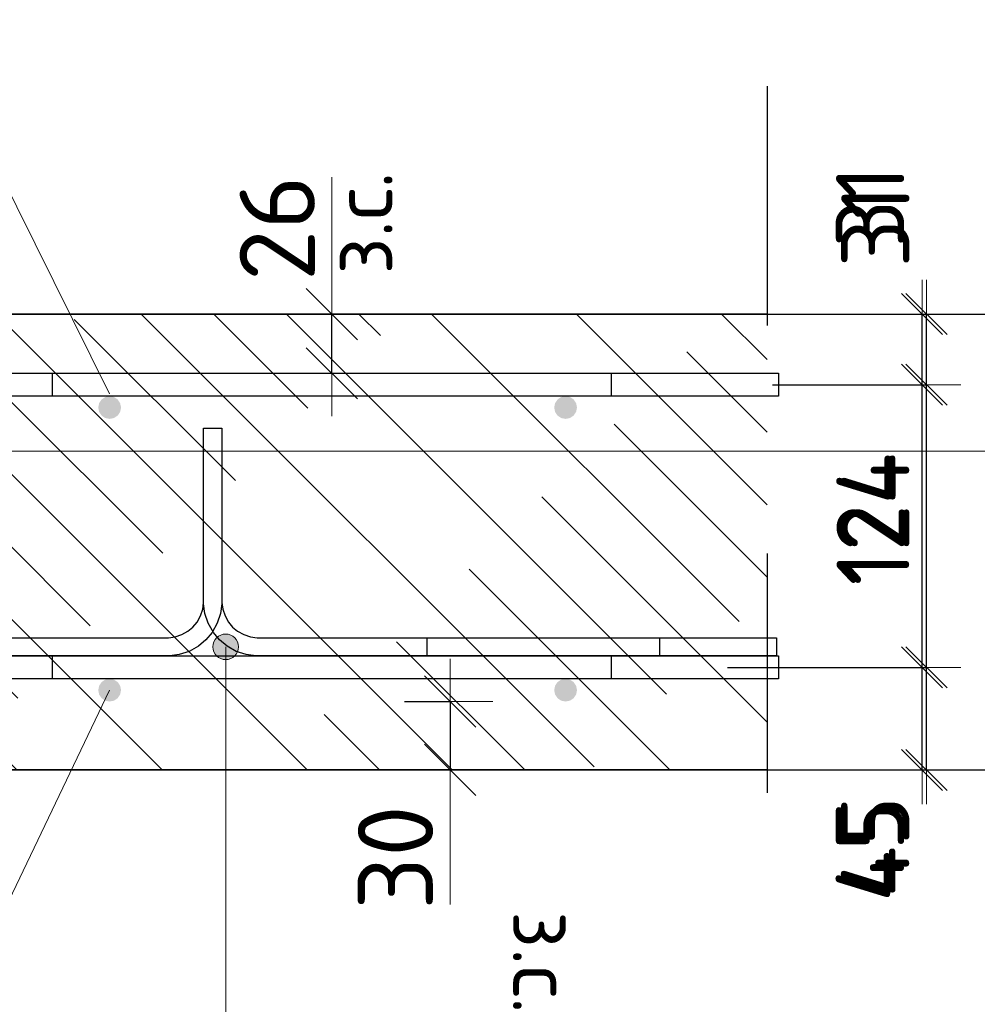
# Model space of a CAD drawing. Header units: metres. Extents: x -38 to 97, y -15 to 21.
# Tile 62 of 87: x 72.428 to 72.848, y 8.229 to 8.661. Entities that reach past the tile are written whole.
import ezdxf

# ---------------------------------------------------------------- set-up
doc = ezdxf.new("R2010")
doc.units = ezdxf.units.M
doc.header["$PDMODE"] = 65
doc.linetypes.add('______4', pattern=[0.135, 0.105, -0.03])
for name, color, linetype, lineweight in [('XR$3$Арм. стержнями верхней зоны', 180, 'Continuous', 35), ('XR$3$Арм. стержнями нижней зоны', 180, 'Continuous', 35), ('XR$3$Арм.стержн. Арматура края', 96, 'Continuous', 35), ('XR$3$Размерная линия (1)', 7, 'Continuous', 13), ('XR$3$Размерная линия_ общее', 7, 'Continuous', 13), ('XR$5$Арм. стержнями верхней зоны', 180, 'Continuous', 35), ('XR$5$Арм. стержнями нижней зоны', 180, 'Continuous', 35), ('XR$5$Арм.стержн. Арматура края', 96, 'Continuous', 35), ('XR$5$Размерная линия (1)', 7, 'Continuous', 13), ('XR$5$Размерная линия_ общее', 7, 'Continuous', 13)]:
    doc.layers.add(name, color=color, linetype=linetype, lineweight=lineweight)
doc.layers.add('XR$3$Арм.стержн. Фиксатор', color=7, linetype='Continuous', lineweight=35, true_color=0x501e0f)
doc.layers.add('XR$5$Арм.стержн. Фиксатор', color=7, linetype='Continuous', lineweight=35, true_color=0x501e0f)
doc.styles.add('ISOCPEUR', font='txt')
doc.dimstyles.new('DIMSTYLE_11', dxfattribs={"dimtxt": 0.033, "dimasz": 0.0375, "dimexe": 0, "dimexo": 0, "dimgap": 0.0165, "dimtad": 2, "dimdec": 0, "dimlfac": 1000, "dimrnd": 1, "dimzin": 12, "dimdsep": 46, "dimtxsty": 'ISOCPEUR', "dimblk1": 'ALL_ML_STRICH', "dimblk2": 'ALL_ML_STRICH', "dimsah": 1, "dimcen": 0, "dimclrd": 7, "dimclre": 256, "dimclrt": 7, "dimadec": 0, "dimazin": 0, "dimtfac": 1, "dimtdec": 0, "dimtix": 1, "dimtmove": 2, "dimatfit": 3, "dimfxl": 0, "dimtvp": 1.2, "dimtzin": 0, "dimlwd": 0, "dimlwe": -3, "dimarcsym": 0})
doc.dimstyles.new('DIMSTYLE_12', dxfattribs={"dimtxt": 0.03, "dimasz": 0.03, "dimexe": 0, "dimexo": 0, "dimgap": 0.015, "dimtad": 2, "dimdec": 0, "dimlfac": 1000, "dimrnd": 1, "dimzin": 12, "dimdsep": 46, "dimtxsty": 'ISOCPEUR', "dimblk1": 'ALL_ML_STRICH', "dimblk2": 'ALL_ML_STRICH', "dimsah": 1, "dimcen": 0, "dimclrd": 7, "dimclre": 256, "dimclrt": 7, "dimadec": 0, "dimazin": 0, "dimtfac": 1, "dimtdec": 0, "dimtix": 1, "dimtmove": 2, "dimatfit": 3, "dimfxl": 0, "dimtzin": 0, "dimlwd": 0, "dimlwe": -3, "dimarcsym": 0})
doc.dimstyles.new('DIMSTYLE_14', dxfattribs={"dimtxt": 0.03, "dimasz": 0.03, "dimexe": 0, "dimexo": 0, "dimgap": 0.015, "dimtad": 2, "dimdec": 0, "dimlfac": 1000, "dimrnd": 1, "dimzin": 12, "dimdsep": 46, "dimtxsty": 'ISOCPEUR', "dimblk1": 'ALL_ML_STRICH', "dimblk2": 'ALL_ML_STRICH', "dimsah": 1, "dimcen": 0, "dimclrd": 7, "dimclre": 256, "dimclrt": 7, "dimadec": 0, "dimazin": 0, "dimtfac": 1, "dimtdec": 0, "dimtix": 1, "dimtmove": 2, "dimatfit": 3, "dimfxl": 0, "dimtvp": 1.2, "dimtzin": 0, "dimlwd": 0, "dimlwe": -3, "dimarcsym": 0})
doc.dimstyles.new('DIMSTYLE_8', dxfattribs={"dimtxt": 0.033, "dimasz": 0.0375, "dimexe": 0, "dimexo": 0, "dimgap": 0.0165, "dimtad": 2, "dimdec": 0, "dimlfac": 1000, "dimrnd": 1, "dimzin": 12, "dimdsep": 46, "dimtxsty": 'ISOCPEUR', "dimblk1": 'ALL_ML_STRICH', "dimblk2": 'ALL_ML_STRICH', "dimsah": 1, "dimcen": 0, "dimclrd": 7, "dimclre": 256, "dimclrt": 7, "dimadec": 0, "dimazin": 0, "dimtfac": 1, "dimtdec": 0, "dimtix": 1, "dimtmove": 2, "dimatfit": 3, "dimfxl": 0, "dimtzin": 0, "dimlwd": 0, "dimlwe": -3, "dimarcsym": 0})
pattern_1 = [(135, (0, 0), (-0.031819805, -0.031819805), [0.4, -0.05, 0, -0.05]), (135, (-0.01591, -0.01591), (-0.031819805, -0.031819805), [0.8, -0.1, 0.1, -0.1])]

# ---------------------------------------------------------------- blocks, each defined once
blk = doc.blocks.new('ALL_ML_STRICH')
at = {"color": 0, "linetype": 'ByBlock', "lineweight": -2}
for p, q in [((0, -0.5), (0, 0.5)), ((-0.3, -0.3), (0.3, 0.3)), ((-1, 0), (0.5, 0))]:
    blk.add_line(p, q, dxfattribs=at)
blk = doc.blocks.new('*D137')
at = {"layer": 'DEFPOINTS', "color": 7, "linetype": 'Continuous', "lineweight": 13, "transparency": 33554687}
for p in [(72.7273, 8.53188), (72.7273, 8.33188), (72.89884, 8.33188)]:
    blk.add_point(p, dxfattribs=at)
at = {"layer": 'XR$3$Размерная линия_ общее', "color": 253, "linetype": 'Continuous', "lineweight": -2, "true_color": 0xa0a0a0, "transparency": 33554687}
for p, q in [((72.7473, 8.53188), (72.89884, 8.53188)), ((72.7473, 8.33188), (72.89884, 8.33188))]:
    blk.add_line(p, q, dxfattribs=at)
at = {"layer": 'XR$3$Размерная линия_ общее', "color": 7, "linetype": 'Continuous', "lineweight": -2, "transparency": 33554687}
blk.add_line((72.89884, 8.33188), (72.89884, 8.53188), dxfattribs=at)
at = {"layer": 'XR$3$Размерная линия_ общее', "color": 7, "linetype": 'Continuous', "lineweight": 13, "transparency": 33554687, "xscale": 0.0375, "yscale": 0.0375, "zscale": 0.0375}
for p, rotation in [((72.89884, 8.53188), 90), ((72.89884, 8.33188), 270)]:
    blk.add_blockref('ALL_ML_STRICH', p, dxfattribs=dict(at, rotation=rotation))
at = {"layer": 'XR$3$Размерная линия_ общее', "color": 7, "linetype": 'Continuous', "lineweight": 13, "transparency": 33554687, "insert": (72.87484, 8.43353), "char_height": 0.033, "width": 0.099, "attachment_point": 5, "rotation": 90, "style": 'ISOCPEUR'}
blk.add_mtext('\\A1;{200}', dxfattribs=at)
blk = doc.blocks.new('*D138')
at = {"layer": 'DEFPOINTS', "color": 7, "linetype": 'Continuous', "lineweight": 13, "transparency": 33554687}
for p in [(72.5769, 8.36188), (72.61689, 8.36188), (72.5769, 8.33188)]:
    blk.add_point(p, dxfattribs=at)
at = {"layer": 'XR$3$Размерная линия_ общее', "color": 253, "linetype": 'Continuous', "lineweight": -2, "true_color": 0xa0a0a0, "transparency": 33554687}
for p, q in [((72.5969, 8.36188), (72.61689, 8.36188)), ((72.5969, 8.33188), (72.61689, 8.33188))]:
    blk.add_line(p, q, dxfattribs=at)
at = {"layer": 'XR$3$Размерная линия_ общее', "color": 7, "linetype": 'Continuous', "lineweight": -2, "transparency": 33554687}
blk.add_line((72.61689, 8.36188), (72.61689, 8.33188), dxfattribs=at)
at = {"layer": 'XR$3$Размерная линия_ общее', "color": 7, "linetype": 'Continuous', "lineweight": 13, "transparency": 33554687, "xscale": 0.0375, "yscale": 0.0375, "zscale": 0.0375}
for p, rotation in [((72.61689, 8.36188), 90), ((72.61689, 8.33188), 270)]:
    blk.add_blockref('ALL_ML_STRICH', p, dxfattribs=dict(at, rotation=rotation))
at = {"layer": 'XR$3$Размерная линия_ общее', "color": 7, "linetype": 'Continuous', "lineweight": 13, "transparency": 33554687, "insert": (72.59289, 8.29345), "char_height": 0.033, "width": 0.066, "attachment_point": 5, "rotation": 90, "style": 'ISOCPEUR'}
blk.add_mtext('\\A1;{30}', dxfattribs=at)
at = {"layer": 'XR$3$Размерная линия_ общее', "color": 7, "linetype": 'Continuous', "lineweight": 13, "transparency": 33554687, "insert": (72.67143, 8.26997), "char_height": 0.027, "width": 0.00135, "attachment_point": 1, "rotation": 270, "line_spacing_factor": 0.60241, "style": 'ISOCPEUR'}
blk.add_mtext('з.с.', dxfattribs=at)
blk = doc.blocks.new('*D141')
at = {"layer": 'DEFPOINTS', "color": 7, "linetype": 'Continuous', "lineweight": 13, "transparency": 33554687}
for p in [(72.52503, 8.53188), (72.52503, 8.50588), (72.56502, 8.50588)]:
    blk.add_point(p, dxfattribs=at)
at = {"layer": 'XR$3$Размерная линия_ общее', "color": 253, "linetype": 'Continuous', "lineweight": -2, "true_color": 0xa0a0a0, "transparency": 33554687}
for p, q in [((72.54503, 8.53188), (72.56502, 8.53188)), ((72.54503, 8.50588), (72.56502, 8.50588))]:
    blk.add_line(p, q, dxfattribs=at)
at = {"layer": 'XR$3$Размерная линия_ общее', "color": 7, "linetype": 'Continuous', "lineweight": -2, "transparency": 33554687}
blk.add_line((72.56502, 8.50588), (72.56502, 8.53188), dxfattribs=at)
at = {"layer": 'XR$3$Размерная линия_ общее', "color": 7, "linetype": 'Continuous', "lineweight": 13, "transparency": 33554687, "xscale": 0.0375, "yscale": 0.0375, "zscale": 0.0375}
for p, rotation in [((72.56502, 8.53188), 90), ((72.56502, 8.50588), 270)]:
    blk.add_blockref('ALL_ML_STRICH', p, dxfattribs=dict(at, rotation=rotation))
at = {"layer": 'XR$3$Размерная линия_ общее', "color": 7, "linetype": 'Continuous', "lineweight": 13, "transparency": 33554687, "insert": (72.56456, 8.54924), "char_height": 0.027, "width": 0.00135, "attachment_point": 1, "rotation": 90, "line_spacing_factor": 0.60241, "style": 'ISOCPEUR'}
blk.add_mtext('з.с.', dxfattribs=at)
at = {"layer": 'XR$3$Размерная линия_ общее', "color": 7, "linetype": 'Continuous', "lineweight": 13, "transparency": 33554687, "insert": (72.54102, 8.5696), "char_height": 0.033, "width": 0.066, "attachment_point": 5, "rotation": 90, "style": 'ISOCPEUR'}
blk.add_mtext('\\A1;{26}', dxfattribs=at)
blk = doc.blocks.new('*D198')
at = {"layer": 'DEFPOINTS', "color": 7, "linetype": 'Continuous', "lineweight": 13, "transparency": 33554687}
for p in [(72.73118, 8.37688), (72.74403, 8.33188), (72.82384, 8.33188)]:
    blk.add_point(p, dxfattribs=at)
at = {"layer": 'XR$3$Размерная линия (1)', "color": 9, "linetype": 'Continuous', "lineweight": -2, "true_color": 0xc7c7c7, "transparency": 33554687}
for p, q in [((72.75118, 8.37688), (72.82384, 8.37688)), ((72.76403, 8.33188), (72.82384, 8.33188))]:
    blk.add_line(p, q, dxfattribs=at)
at = {"layer": 'XR$3$Размерная линия (1)', "color": 7, "linetype": 'Continuous', "lineweight": -2, "transparency": 33554687}
blk.add_line((72.82384, 8.33188), (72.82384, 8.37688), dxfattribs=at)
at = {"layer": 'XR$3$Размерная линия (1)', "color": 7, "linetype": 'Continuous', "lineweight": 13, "transparency": 33554687, "xscale": 0.03, "yscale": 0.03, "zscale": 0.03}
for p, rotation in [((72.82384, 8.37688), 90), ((72.82384, 8.33188), 270)]:
    blk.add_blockref('ALL_ML_STRICH', p, dxfattribs=dict(at, rotation=rotation))
at = {"layer": 'XR$3$Размерная линия (1)', "color": 7, "linetype": 'Continuous', "lineweight": 13, "transparency": 33554687, "insert": (72.80098, 8.29614), "char_height": 0.03, "width": 0.06, "attachment_point": 5, "rotation": 90, "style": 'ISOCPEUR'}
blk.add_mtext('\\A1;{45}', dxfattribs=at)
blk = doc.blocks.new('*D199')
at = {"layer": 'DEFPOINTS', "color": 7, "linetype": 'Continuous', "lineweight": 13, "transparency": 33554687}
for p in [(72.73821, 8.50088), (72.73118, 8.37688), (72.82384, 8.37688)]:
    blk.add_point(p, dxfattribs=at)
at = {"layer": 'XR$3$Размерная линия (1)', "color": 9, "linetype": 'Continuous', "lineweight": -2, "true_color": 0xc7c7c7, "transparency": 33554687}
for p, q in [((72.75821, 8.50088), (72.82384, 8.50088)), ((72.75118, 8.37688), (72.82384, 8.37688))]:
    blk.add_line(p, q, dxfattribs=at)
at = {"layer": 'XR$3$Размерная линия (1)', "color": 7, "linetype": 'Continuous', "lineweight": -2, "transparency": 33554687}
blk.add_line((72.82384, 8.37688), (72.82384, 8.50088), dxfattribs=at)
at = {"layer": 'XR$3$Размерная линия (1)', "color": 7, "linetype": 'Continuous', "lineweight": 13, "transparency": 33554687, "xscale": 0.03, "yscale": 0.03, "zscale": 0.03}
for p, rotation in [((72.82384, 8.50088), 90), ((72.82384, 8.37688), 270)]:
    blk.add_blockref('ALL_ML_STRICH', p, dxfattribs=dict(at, rotation=rotation))
at = {"layer": 'XR$3$Размерная линия (1)', "color": 7, "linetype": 'Continuous', "lineweight": 13, "transparency": 33554687, "insert": (72.80134, 8.44188), "char_height": 0.03, "width": 0.09, "attachment_point": 5, "rotation": 90, "style": 'ISOCPEUR'}
blk.add_mtext('\\A1;{124}', dxfattribs=at)
blk = doc.blocks.new('*D200')
at = {"layer": 'DEFPOINTS', "color": 7, "linetype": 'Continuous', "lineweight": 13, "transparency": 33554687}
for p in [(72.72034, 8.53188), (72.73821, 8.50088), (72.82384, 8.50088)]:
    blk.add_point(p, dxfattribs=at)
at = {"layer": 'XR$3$Размерная линия (1)', "color": 9, "linetype": 'Continuous', "lineweight": -2, "true_color": 0xc7c7c7, "transparency": 33554687}
for p, q in [((72.74034, 8.53188), (72.82384, 8.53188)), ((72.75821, 8.50088), (72.82384, 8.50088))]:
    blk.add_line(p, q, dxfattribs=at)
at = {"layer": 'XR$3$Размерная линия (1)', "color": 7, "linetype": 'Continuous', "lineweight": -2, "transparency": 33554687}
blk.add_line((72.82384, 8.50088), (72.82384, 8.53188), dxfattribs=at)
at = {"layer": 'XR$3$Размерная линия (1)', "color": 7, "linetype": 'Continuous', "lineweight": 13, "transparency": 33554687, "xscale": 0.03, "yscale": 0.03, "zscale": 0.03}
for p, rotation in [((72.82384, 8.53188), 90), ((72.82384, 8.50088), 270)]:
    blk.add_blockref('ALL_ML_STRICH', p, dxfattribs=dict(at, rotation=rotation))
at = {"layer": 'XR$3$Размерная линия (1)', "color": 7, "linetype": 'Continuous', "lineweight": 13, "transparency": 33554687, "insert": (72.8011, 8.57917), "char_height": 0.03, "width": 0.06, "attachment_point": 5, "rotation": 90, "style": 'ISOCPEUR'}
blk.add_mtext('\\A1;{31}', dxfattribs=at)
blk = doc.blocks.new('*D380')
at = {"layer": 'DEFPOINTS', "color": 7, "linetype": 'Continuous', "lineweight": 13, "transparency": 33554687}
for p in [(72.7273, 8.53188), (72.7273, 8.33188), (72.89884, 8.33188)]:
    blk.add_point(p, dxfattribs=at)
at = {"layer": 'XR$5$Размерная линия_ общее', "color": 253, "linetype": 'Continuous', "lineweight": -2, "true_color": 0xa0a0a0, "transparency": 33554687}
for p, q in [((72.7473, 8.53188), (72.89884, 8.53188)), ((72.7473, 8.33188), (72.89884, 8.33188))]:
    blk.add_line(p, q, dxfattribs=at)
at = {"layer": 'XR$5$Размерная линия_ общее', "color": 7, "linetype": 'Continuous', "lineweight": -2, "transparency": 33554687}
blk.add_line((72.89884, 8.33188), (72.89884, 8.53188), dxfattribs=at)
at = {"layer": 'XR$5$Размерная линия_ общее', "color": 7, "linetype": 'Continuous', "lineweight": 13, "transparency": 33554687, "xscale": 0.0375, "yscale": 0.0375, "zscale": 0.0375}
for p, rotation in [((72.89884, 8.53188), 90), ((72.89884, 8.33188), 270)]:
    blk.add_blockref('ALL_ML_STRICH', p, dxfattribs=dict(at, rotation=rotation))
at = {"layer": 'XR$5$Размерная линия_ общее', "color": 7, "linetype": 'Continuous', "lineweight": 13, "transparency": 33554687, "insert": (72.87484, 8.43353), "char_height": 0.033, "width": 0.099, "attachment_point": 5, "rotation": 90, "style": 'ISOCPEUR'}
blk.add_mtext('\\A1;{200}', dxfattribs=at)
blk = doc.blocks.new('*D381')
at = {"layer": 'DEFPOINTS', "color": 7, "linetype": 'Continuous', "lineweight": 13, "transparency": 33554687}
for p in [(72.5769, 8.36188), (72.61689, 8.36188), (72.5769, 8.33188)]:
    blk.add_point(p, dxfattribs=at)
at = {"layer": 'XR$5$Размерная линия_ общее', "color": 253, "linetype": 'Continuous', "lineweight": -2, "true_color": 0xa0a0a0, "transparency": 33554687}
for p, q in [((72.5969, 8.36188), (72.61689, 8.36188)), ((72.5969, 8.33188), (72.61689, 8.33188))]:
    blk.add_line(p, q, dxfattribs=at)
at = {"layer": 'XR$5$Размерная линия_ общее', "color": 7, "linetype": 'Continuous', "lineweight": -2, "transparency": 33554687}
blk.add_line((72.61689, 8.36188), (72.61689, 8.33188), dxfattribs=at)
at = {"layer": 'XR$5$Размерная линия_ общее', "color": 7, "linetype": 'Continuous', "lineweight": 13, "transparency": 33554687, "xscale": 0.0375, "yscale": 0.0375, "zscale": 0.0375}
for p, rotation in [((72.61689, 8.36188), 90), ((72.61689, 8.33188), 270)]:
    blk.add_blockref('ALL_ML_STRICH', p, dxfattribs=dict(at, rotation=rotation))
at = {"layer": 'XR$5$Размерная линия_ общее', "color": 7, "linetype": 'Continuous', "lineweight": 13, "transparency": 33554687, "insert": (72.59289, 8.29345), "char_height": 0.033, "width": 0.066, "attachment_point": 5, "rotation": 90, "style": 'ISOCPEUR'}
blk.add_mtext('\\A1;{30}', dxfattribs=at)
at = {"layer": 'XR$5$Размерная линия_ общее', "color": 7, "linetype": 'Continuous', "lineweight": 13, "transparency": 33554687, "insert": (72.67143, 8.26997), "char_height": 0.027, "width": 0.00135, "attachment_point": 1, "rotation": 270, "line_spacing_factor": 0.60241, "style": 'ISOCPEUR'}
blk.add_mtext('з.с.', dxfattribs=at)
blk = doc.blocks.new('*D384')
at = {"layer": 'DEFPOINTS', "color": 7, "linetype": 'Continuous', "lineweight": 13, "transparency": 33554687}
for p in [(72.52503, 8.53188), (72.52503, 8.50588), (72.56502, 8.50588)]:
    blk.add_point(p, dxfattribs=at)
at = {"layer": 'XR$5$Размерная линия_ общее', "color": 253, "linetype": 'Continuous', "lineweight": -2, "true_color": 0xa0a0a0, "transparency": 33554687}
for p, q in [((72.54503, 8.53188), (72.56502, 8.53188)), ((72.54503, 8.50588), (72.56502, 8.50588))]:
    blk.add_line(p, q, dxfattribs=at)
at = {"layer": 'XR$5$Размерная линия_ общее', "color": 7, "linetype": 'Continuous', "lineweight": -2, "transparency": 33554687}
blk.add_line((72.56502, 8.50588), (72.56502, 8.53188), dxfattribs=at)
at = {"layer": 'XR$5$Размерная линия_ общее', "color": 7, "linetype": 'Continuous', "lineweight": 13, "transparency": 33554687, "xscale": 0.0375, "yscale": 0.0375, "zscale": 0.0375}
for p, rotation in [((72.56502, 8.53188), 90), ((72.56502, 8.50588), 270)]:
    blk.add_blockref('ALL_ML_STRICH', p, dxfattribs=dict(at, rotation=rotation))
at = {"layer": 'XR$5$Размерная линия_ общее', "color": 7, "linetype": 'Continuous', "lineweight": 13, "transparency": 33554687, "insert": (72.56456, 8.54924), "char_height": 0.027, "width": 0.00135, "attachment_point": 1, "rotation": 90, "line_spacing_factor": 0.60241, "style": 'ISOCPEUR'}
blk.add_mtext('з.с.', dxfattribs=at)
at = {"layer": 'XR$5$Размерная линия_ общее', "color": 7, "linetype": 'Continuous', "lineweight": 13, "transparency": 33554687, "insert": (72.54102, 8.5696), "char_height": 0.033, "width": 0.066, "attachment_point": 5, "rotation": 90, "style": 'ISOCPEUR'}
blk.add_mtext('\\A1;{26}', dxfattribs=at)
blk = doc.blocks.new('*D454')
at = {"layer": 'DEFPOINTS', "color": 7, "linetype": 'Continuous', "lineweight": 13, "transparency": 33554687}
for p in [(72.71852, 8.37688), (72.73137, 8.33188), (72.82582, 8.33188)]:
    blk.add_point(p, dxfattribs=at)
at = {"layer": 'XR$5$Размерная линия (1)', "color": 9, "linetype": 'Continuous', "lineweight": -2, "true_color": 0xc7c7c7, "transparency": 33554687}
for p, q in [((72.73852, 8.37688), (72.82582, 8.37688)), ((72.75137, 8.33188), (72.82582, 8.33188))]:
    blk.add_line(p, q, dxfattribs=at)
at = {"layer": 'XR$5$Размерная линия (1)', "color": 7, "linetype": 'Continuous', "lineweight": -2, "transparency": 33554687}
blk.add_line((72.82582, 8.33188), (72.82582, 8.37688), dxfattribs=at)
at = {"layer": 'XR$5$Размерная линия (1)', "color": 7, "linetype": 'Continuous', "lineweight": 13, "transparency": 33554687, "xscale": 0.03, "yscale": 0.03, "zscale": 0.03}
for p, rotation in [((72.82582, 8.37688), 90), ((72.82582, 8.33188), 270)]:
    blk.add_blockref('ALL_ML_STRICH', p, dxfattribs=dict(at, rotation=rotation))
at = {"layer": 'XR$5$Размерная линия (1)', "color": 7, "linetype": 'Continuous', "lineweight": 13, "transparency": 33554687, "insert": (72.80331, 8.29812), "char_height": 0.03, "width": 0.06, "attachment_point": 5, "rotation": 90, "style": 'ISOCPEUR'}
blk.add_mtext('\\A1;{45}', dxfattribs=at)
blk = doc.blocks.new('*D455')
at = {"layer": 'DEFPOINTS', "color": 7, "linetype": 'Continuous', "lineweight": 13, "transparency": 33554687}
for p in [(72.75868, 8.50088), (72.71852, 8.37688), (72.82582, 8.37688)]:
    blk.add_point(p, dxfattribs=at)
at = {"layer": 'XR$5$Размерная линия (1)', "color": 9, "linetype": 'Continuous', "lineweight": -2, "true_color": 0xc7c7c7, "transparency": 33554687}
for p, q in [((72.77868, 8.50088), (72.82582, 8.50088)), ((72.73852, 8.37688), (72.82582, 8.37688))]:
    blk.add_line(p, q, dxfattribs=at)
at = {"layer": 'XR$5$Размерная линия (1)', "color": 7, "linetype": 'Continuous', "lineweight": -2, "transparency": 33554687}
blk.add_line((72.82582, 8.37688), (72.82582, 8.50088), dxfattribs=at)
at = {"layer": 'XR$5$Размерная линия (1)', "color": 7, "linetype": 'Continuous', "lineweight": 13, "transparency": 33554687, "xscale": 0.03, "yscale": 0.03, "zscale": 0.03}
for p, rotation in [((72.82582, 8.50088), 90), ((72.82582, 8.37688), 270)]:
    blk.add_blockref('ALL_ML_STRICH', p, dxfattribs=dict(at, rotation=rotation))
at = {"layer": 'XR$5$Размерная линия (1)', "color": 7, "linetype": 'Continuous', "lineweight": 13, "transparency": 33554687, "insert": (72.80332, 8.44188), "char_height": 0.03, "width": 0.09, "attachment_point": 5, "rotation": 90, "style": 'ISOCPEUR'}
blk.add_mtext('\\A1;{124}', dxfattribs=at)
blk = doc.blocks.new('*D456')
at = {"layer": 'DEFPOINTS', "color": 7, "linetype": 'Continuous', "lineweight": 13, "transparency": 33554687}
for p in [(72.70768, 8.53188), (72.75868, 8.50088), (72.82582, 8.50088)]:
    blk.add_point(p, dxfattribs=at)
at = {"layer": 'XR$5$Размерная линия (1)', "color": 9, "linetype": 'Continuous', "lineweight": -2, "true_color": 0xc7c7c7, "transparency": 33554687}
for p, q in [((72.72768, 8.53188), (72.82582, 8.53188)), ((72.77868, 8.50088), (72.82582, 8.50088))]:
    blk.add_line(p, q, dxfattribs=at)
at = {"layer": 'XR$5$Размерная линия (1)', "color": 7, "linetype": 'Continuous', "lineweight": -2, "transparency": 33554687}
blk.add_line((72.82582, 8.50088), (72.82582, 8.53188), dxfattribs=at)
at = {"layer": 'XR$5$Размерная линия (1)', "color": 7, "linetype": 'Continuous', "lineweight": 13, "transparency": 33554687, "xscale": 0.03, "yscale": 0.03, "zscale": 0.03}
for p, rotation in [((72.82582, 8.53188), 90), ((72.82582, 8.50088), 270)]:
    blk.add_blockref('ALL_ML_STRICH', p, dxfattribs=dict(at, rotation=rotation))
at = {"layer": 'XR$5$Размерная линия (1)', "color": 7, "linetype": 'Continuous', "lineweight": 13, "transparency": 33554687, "insert": (72.80341, 8.57046), "char_height": 0.03, "width": 0.06, "attachment_point": 5, "rotation": 90, "style": 'ISOCPEUR'}
blk.add_mtext('\\A1;{31}', dxfattribs=at)

msp = doc.modelspace()

# ---------------------------------------------------------------- hatches: boundary and pattern name
at = {"linetype": 'Continuous', "lineweight": 13, "transparency": 33554687}
h = msp.add_hatch(dxfattribs=at)
h.set_pattern_fill('__________540', scale=0.015, style=0, pattern_type=2)
h.set_pattern_definition(pattern_1)
h.paths.add_polyline_path([(72.1675, 8.53188), (72.1675, 8.33188), (72.75595, 8.33188), (72.75595, 8.53188)], flags=0)
h = msp.add_hatch(dxfattribs=at)
h.set_pattern_fill('__________540', scale=0.015, style=0, pattern_type=2)
h.set_pattern_definition(pattern_1)
h.paths.add_polyline_path([(72.1675, 8.53188), (72.1675, 8.33188), (72.75595, 8.33188), (72.75595, 8.53188)], flags=0)
at = {"layer": 'XR$3$Арм. стержнями верхней зоны', "linetype": 'Continuous', "lineweight": 50, "transparency": 33554687}
for points in [[(72.47251, 8.49088), (72.47212, 8.49279), (72.47104, 8.49441), (72.46942, 8.4955), (72.46751, 8.49588), (72.46559, 8.4955), (72.46397, 8.49441), (72.46289, 8.49279), (72.46251, 8.49088), (72.46289, 8.48896), (72.46397, 8.48734), (72.46559, 8.48626), (72.46751, 8.48588), (72.46942, 8.48626), (72.47104, 8.48734), (72.47212, 8.48896)], [(72.67251, 8.49088), (72.67212, 8.49279), (72.67104, 8.49441), (72.66942, 8.4955), (72.66751, 8.49588), (72.66559, 8.4955), (72.66397, 8.49441), (72.66289, 8.49279), (72.66251, 8.49088), (72.66289, 8.48896), (72.66397, 8.48734), (72.66559, 8.48626), (72.66751, 8.48588), (72.66942, 8.48626), (72.67104, 8.48734), (72.67212, 8.48896)]]:
    msp.add_hatch(color=4, dxfattribs=at).paths.add_polyline_path(points)
at = {"layer": 'XR$3$Арм. стержнями нижней зоны', "linetype": 'Continuous', "lineweight": 50, "transparency": 33554687}
for points in [[(72.47251, 8.36688), (72.47212, 8.36879), (72.47104, 8.37041), (72.46942, 8.3715), (72.46751, 8.37188), (72.46559, 8.3715), (72.46397, 8.37041), (72.46289, 8.36879), (72.46251, 8.36688), (72.46289, 8.36496), (72.46397, 8.36334), (72.46559, 8.36226), (72.46751, 8.36188), (72.46942, 8.36226), (72.47104, 8.36334), (72.47212, 8.36496)], [(72.67251, 8.36688), (72.67212, 8.36879), (72.67104, 8.37041), (72.66942, 8.3715), (72.66751, 8.37188), (72.66559, 8.3715), (72.66397, 8.37041), (72.66289, 8.36879), (72.66251, 8.36688), (72.66289, 8.36496), (72.66397, 8.36334), (72.66559, 8.36226), (72.66751, 8.36188), (72.66942, 8.36226), (72.67104, 8.36334), (72.67212, 8.36496)]]:
    msp.add_hatch(color=4, dxfattribs=at).paths.add_polyline_path(points)
at = {"layer": 'XR$3$Арм.стержн. Фиксатор', "linetype": 'Continuous', "lineweight": 13, "transparency": 33554687}
for points in [[(72.51357, 8.38869), (72.52325, 8.38869), (72.52122, 8.39071)], [(72.51357, 8.38869), (72.52122, 8.39071), (72.5156, 8.39071)], [(72.5156, 8.39071), (72.52122, 8.39071), (72.51841, 8.3915)], [(72.51278, 8.38588), (72.52403, 8.38588), (72.52325, 8.38869)], [(72.51278, 8.38588), (72.52325, 8.38869), (72.51357, 8.38869)], [(72.51357, 8.38306), (72.52403, 8.38588), (72.51278, 8.38588)], [(72.51357, 8.38306), (72.52325, 8.38306), (72.52403, 8.38588)], [(72.5156, 8.38104), (72.52325, 8.38306), (72.51357, 8.38306)], [(72.5156, 8.38104), (72.52122, 8.38104), (72.52325, 8.38306)], [(72.52122, 8.38104), (72.5156, 8.38104), (72.51841, 8.38025)]]:
    msp.add_hatch(color=7, dxfattribs=at).paths.add_polyline_path(points)
at = {"layer": 'XR$5$Арм. стержнями верхней зоны', "linetype": 'Continuous', "lineweight": 50, "transparency": 33554687}
for points in [[(72.47251, 8.49088), (72.47212, 8.49279), (72.47104, 8.49441), (72.46942, 8.4955), (72.46751, 8.49588), (72.46559, 8.4955), (72.46397, 8.49441), (72.46289, 8.49279), (72.46251, 8.49088), (72.46289, 8.48896), (72.46397, 8.48734), (72.46559, 8.48626), (72.46751, 8.48588), (72.46942, 8.48626), (72.47104, 8.48734), (72.47212, 8.48896)], [(72.67251, 8.49088), (72.67212, 8.49279), (72.67104, 8.49441), (72.66942, 8.4955), (72.66751, 8.49588), (72.66559, 8.4955), (72.66397, 8.49441), (72.66289, 8.49279), (72.66251, 8.49088), (72.66289, 8.48896), (72.66397, 8.48734), (72.66559, 8.48626), (72.66751, 8.48588), (72.66942, 8.48626), (72.67104, 8.48734), (72.67212, 8.48896)]]:
    msp.add_hatch(color=4, dxfattribs=at).paths.add_polyline_path(points)
at = {"layer": 'XR$5$Арм. стержнями нижней зоны', "linetype": 'Continuous', "lineweight": 50, "transparency": 33554687}
for points in [[(72.47251, 8.36688), (72.47212, 8.36879), (72.47104, 8.37041), (72.46942, 8.3715), (72.46751, 8.37188), (72.46559, 8.3715), (72.46397, 8.37041), (72.46289, 8.36879), (72.46251, 8.36688), (72.46289, 8.36496), (72.46397, 8.36334), (72.46559, 8.36226), (72.46751, 8.36188), (72.46942, 8.36226), (72.47104, 8.36334), (72.47212, 8.36496)], [(72.67251, 8.36688), (72.67212, 8.36879), (72.67104, 8.37041), (72.66942, 8.3715), (72.66751, 8.37188), (72.66559, 8.3715), (72.66397, 8.37041), (72.66289, 8.36879), (72.66251, 8.36688), (72.66289, 8.36496), (72.66397, 8.36334), (72.66559, 8.36226), (72.66751, 8.36188), (72.66942, 8.36226), (72.67104, 8.36334), (72.67212, 8.36496)]]:
    msp.add_hatch(color=4, dxfattribs=at).paths.add_polyline_path(points)
at = {"layer": 'XR$5$Арм.стержн. Фиксатор', "linetype": 'Continuous', "lineweight": 13, "transparency": 33554687}
for points in [[(72.51357, 8.38869), (72.52325, 8.38869), (72.52122, 8.39071)], [(72.51357, 8.38869), (72.52122, 8.39071), (72.5156, 8.39071)], [(72.5156, 8.39071), (72.52122, 8.39071), (72.51841, 8.3915)], [(72.51278, 8.38588), (72.52403, 8.38588), (72.52325, 8.38869)], [(72.51278, 8.38588), (72.52325, 8.38869), (72.51357, 8.38869)], [(72.51357, 8.38306), (72.52403, 8.38588), (72.51278, 8.38588)], [(72.51357, 8.38306), (72.52325, 8.38306), (72.52403, 8.38588)], [(72.5156, 8.38104), (72.52325, 8.38306), (72.51357, 8.38306)], [(72.5156, 8.38104), (72.52122, 8.38104), (72.52325, 8.38306)], [(72.52122, 8.38104), (72.5156, 8.38104), (72.51841, 8.38025)]]:
    msp.add_hatch(color=7, dxfattribs=at).paths.add_polyline_path(points)

# ---------------------------------------------------------------- linework, layer by layer
at = {"color": 7, "linetype": 'Continuous', "lineweight": 13, "transparency": 33554687}
for p, q in [((72.46751, 8.49688), (72.38601, 8.66104)), ((72.46751, 8.49688), (72.38601, 8.66104)), ((72.56502, 8.53188), (72.56502, 8.59188)), ((72.56502, 8.53188), (72.56502, 8.59188)), ((86.41979, 8.47171), (67.91979, 8.47171)), ((72.46751, 8.36688), (72.38723, 8.19921)), ((72.46751, 8.36688), (72.38723, 8.19921)), ((72.61689, 8.33188), (72.61689, 8.27288)), ((72.61689, 8.33188), (72.61689, 8.27288))]:
    msp.add_line(p, q, dxfattribs=at)
at = {"color": 7, "linetype": '______4', "lineweight": 25, "transparency": 33554687}
msp.add_line((72.75595, 8.63188), (72.75595, 8.23188), dxfattribs=at)
msp.add_line((72.75595, 8.63188), (72.75595, 8.23188), dxfattribs=at)
at = {"color": 7, "linetype": 'Continuous', "lineweight": 35, "transparency": 33554687}
for p, q in [((72.75595, 8.53188), (72.1675, 8.53188)), ((72.75595, 8.53188), (72.1675, 8.53188)), ((72.1675, 8.33188), (72.75595, 8.33188)), ((72.1675, 8.33188), (72.75595, 8.33188))]:
    msp.add_line(p, q, dxfattribs=at)
at = {"layer": 'XR$3$Арм. стержнями верхней зоны', "color": 4, "linetype": 'Continuous', "lineweight": 25, "transparency": 33554687}
for points in [[(72.76095, 8.49588), (72.1875, 8.49588), (72.1875, 8.50588), (72.76095, 8.50588), (72.76095, 8.49588)], [(72.76095, 8.49588), (72.44251, 8.49588), (72.44251, 8.50588), (72.76095, 8.50588), (72.76095, 8.49588)]]:
    msp.add_lwpolyline(points, dxfattribs=at)
at = {"layer": 'XR$3$Арм. стержнями нижней зоны', "color": 4, "linetype": 'Continuous', "lineweight": 25, "transparency": 33554687}
for points in [[(72.76095, 8.37188), (72.1875, 8.37188), (72.1875, 8.38188), (72.76095, 8.38188), (72.76095, 8.37188)], [(72.76095, 8.37188), (72.44251, 8.37188), (72.44251, 8.38188), (72.76095, 8.38188), (72.76095, 8.37188)]]:
    msp.add_lwpolyline(points, dxfattribs=at)
at = {"layer": 'XR$3$Арм.стержн. Арматура края', "color": 4, "linetype": 'Continuous', "lineweight": 25, "transparency": 33554687}
for points in [[(72.21607, 8.50588), (72.6875, 8.50588), (72.6875, 8.49588), (72.21676, 8.49588)], [(72.21676, 8.38188), (72.6875, 8.38188), (72.6875, 8.37188)], [(72.6875, 8.37188), (72.21607, 8.37188)]]:
    msp.add_lwpolyline(points, dxfattribs=at)
at = {"layer": 'XR$3$Арм.стержн. Фиксатор', "color": 7, "linetype": 'Continuous', "lineweight": 13, "transparency": 33554687}
for p, q in [((72.51841, 8.3915), (72.51841, 8.3915)), ((72.51278, 8.38588), (72.51278, 8.38588)), ((72.51841, 8.17967), (72.51841, 8.38588)), ((72.52403, 8.38588), (72.52403, 8.38588)), ((72.51841, 8.38025), (72.51841, 8.38025))]:
    msp.add_line(p, q, dxfattribs=at)
at = {"layer": 'XR$3$Арм.стержн. Фиксатор', "color": 40, "linetype": 'Continuous', "lineweight": 25, "transparency": 33554687}
for points in [[(72.70875, 8.38188), (72.5316, 8.38188), (72.52743, 8.38246), (72.52308, 8.38389), (72.51907, 8.38614), (72.51577, 8.3889), (72.51301, 8.3922), (72.51077, 8.3962), (72.50933, 8.40056), (72.50875, 8.40473), (72.50875, 8.48188), (72.51675, 8.48188), (72.51675, 8.40473), (72.51617, 8.40056), (72.51474, 8.3962), (72.51249, 8.3922), (72.50973, 8.3889), (72.50643, 8.38614), (72.50242, 8.38389), (72.49807, 8.38246), (72.4939, 8.38188), (72.31675, 8.38188)], [(72.31675, 8.38988), (72.49335, 8.38988), (72.49625, 8.39028), (72.49919, 8.39125), (72.50187, 8.39275), (72.50405, 8.39457), (72.50588, 8.39676), (72.50738, 8.39944), (72.50835, 8.40237), (72.50875, 8.40528), (72.50875, 8.48188), (72.51675, 8.48188), (72.51675, 8.40528), (72.51716, 8.40237), (72.51812, 8.39944), (72.51963, 8.39676), (72.52145, 8.39457), (72.52363, 8.39275), (72.52632, 8.39125), (72.52925, 8.39028), (72.53216, 8.38988), (72.70875, 8.38988), (72.70875, 8.38188)], [(72.75995, 8.38188), (72.60675, 8.38188), (72.60675, 8.38988), (72.75995, 8.38988), (72.75995, 8.38188)]]:
    msp.add_lwpolyline(points, dxfattribs=at)
at = {"layer": 'XR$3$Арм.стержн. Фиксатор', "color": 7, "linetype": 'Continuous', "lineweight": 13, "transparency": 33554687}
msp.add_circle((72.51841, 8.38588), 0.00563, dxfattribs=at)
at = {"layer": 'XR$5$Арм. стержнями верхней зоны', "color": 4, "linetype": 'Continuous', "lineweight": 25, "transparency": 33554687}
for points in [[(72.76095, 8.49588), (72.1875, 8.49588), (72.1875, 8.50588), (72.76095, 8.50588), (72.76095, 8.49588)], [(72.76095, 8.49588), (72.44251, 8.49588), (72.44251, 8.50588), (72.76095, 8.50588), (72.76095, 8.49588)]]:
    msp.add_lwpolyline(points, dxfattribs=at)
at = {"layer": 'XR$5$Арм. стержнями нижней зоны', "color": 4, "linetype": 'Continuous', "lineweight": 25, "transparency": 33554687}
for points in [[(72.76095, 8.37188), (72.1875, 8.37188), (72.1875, 8.38188), (72.76095, 8.38188), (72.76095, 8.37188)], [(72.76095, 8.37188), (72.44251, 8.37188), (72.44251, 8.38188), (72.76095, 8.38188), (72.76095, 8.37188)]]:
    msp.add_lwpolyline(points, dxfattribs=at)
at = {"layer": 'XR$5$Арм.стержн. Арматура края', "color": 4, "linetype": 'Continuous', "lineweight": 25, "transparency": 33554687}
for points in [[(72.21607, 8.50588), (72.6875, 8.50588), (72.6875, 8.49588), (72.21676, 8.49588)], [(72.21676, 8.38188), (72.6875, 8.38188), (72.6875, 8.37188)], [(72.6875, 8.37188), (72.21607, 8.37188)]]:
    msp.add_lwpolyline(points, dxfattribs=at)
at = {"layer": 'XR$5$Арм.стержн. Фиксатор', "color": 7, "linetype": 'Continuous', "lineweight": 13, "transparency": 33554687}
for p, q in [((72.51841, 8.3915), (72.51841, 8.3915)), ((72.51278, 8.38588), (72.51278, 8.38588)), ((72.51841, 8.17967), (72.51841, 8.38588)), ((72.52403, 8.38588), (72.52403, 8.38588)), ((72.51841, 8.38025), (72.51841, 8.38025))]:
    msp.add_line(p, q, dxfattribs=at)
at = {"layer": 'XR$5$Арм.стержн. Фиксатор', "color": 40, "linetype": 'Continuous', "lineweight": 25, "transparency": 33554687}
for points in [[(72.70875, 8.38188), (72.5316, 8.38188), (72.52743, 8.38246), (72.52308, 8.38389), (72.51907, 8.38614), (72.51577, 8.3889), (72.51301, 8.3922), (72.51077, 8.3962), (72.50933, 8.40056), (72.50875, 8.40473), (72.50875, 8.48188), (72.51675, 8.48188), (72.51675, 8.40473), (72.51617, 8.40056), (72.51474, 8.3962), (72.51249, 8.3922), (72.50973, 8.3889), (72.50643, 8.38614), (72.50242, 8.38389), (72.49807, 8.38246), (72.4939, 8.38188), (72.31675, 8.38188)], [(72.31675, 8.38988), (72.49335, 8.38988), (72.49625, 8.39028), (72.49919, 8.39125), (72.50187, 8.39275), (72.50405, 8.39457), (72.50588, 8.39676), (72.50738, 8.39944), (72.50835, 8.40237), (72.50875, 8.40528), (72.50875, 8.48188), (72.51675, 8.48188), (72.51675, 8.40528), (72.51716, 8.40237), (72.51812, 8.39944), (72.51963, 8.39676), (72.52145, 8.39457), (72.52363, 8.39275), (72.52632, 8.39125), (72.52925, 8.39028), (72.53216, 8.38988), (72.70875, 8.38988), (72.70875, 8.38188)], [(72.75995, 8.38188), (72.60675, 8.38188), (72.60675, 8.38988), (72.75995, 8.38988), (72.75995, 8.38188)]]:
    msp.add_lwpolyline(points, dxfattribs=at)
at = {"layer": 'XR$5$Арм.стержн. Фиксатор', "color": 7, "linetype": 'Continuous', "lineweight": 13, "transparency": 33554687}
msp.add_circle((72.51841, 8.38588), 0.00563, dxfattribs=at)

# ---------------------------------------------------------------- dimensions: what is measured, and where the dimension line sits
at = {"layer": 'XR$3$Размерная линия (1)', "color": 7, "linetype": 'Continuous', "lineweight": 13, "transparency": 33554687}
for base, p1, p2, dimstyle, picture, middle in [((72.82384, 8.53188), (72.75821, 8.50088), (72.74034, 8.53188), 'DIMSTYLE_14', '*D200', (72.8011, 8.57917)), ((72.82384, 8.50088), (72.75118, 8.37688), (72.75821, 8.50088), 'DIMSTYLE_12', '*D199', (72.80134, 8.44188)), ((72.82384, 8.37688), (72.76403, 8.33188), (72.75118, 8.37688), 'DIMSTYLE_14', '*D198', (72.80098, 8.29614))]:
    dim = msp.add_linear_dim(base=base, p1=p1, p2=p2, angle=90, dimstyle=dimstyle, override={"dimpost": '<>', "dimclrd": 7, "dimclre": 9, "dimclrt": 7, "dimlwd": 0, "dimlwe": 65533}, dxfattribs=at)
    dim.commit()
    dim.dimension.update_dxf_attribs({"geometry": picture, "text_midpoint": middle, "dimtype": 160})
at = {"layer": 'XR$3$Размерная линия_ общее', "color": 7, "linetype": 'Continuous', "lineweight": 13, "transparency": 33554687}
for base, p1, p2, angle, picture, middle in [((72.56502, 8.53188), (72.54503, 8.50588), (72.54503, 8.53188), 90, '*D141', (72.54102, 8.5696)), ((72.61689, 8.33188), (72.5969, 8.36188), (72.5969, 8.33188), 270, '*D138', (72.59289, 8.29345))]:
    dim = msp.add_linear_dim(base=base, p1=p1, p2=p2, angle=angle, text='<>\\Xз.с.', dimstyle='DIMSTYLE_11', override={"dimpost": '<>', "dimclrd": 7, "dimclre": 253, "dimclrt": 7, "dimlwd": 0, "dimlwe": 65533}, dxfattribs=at)
    dim.commit()
    dim.dimension.update_dxf_attribs({"geometry": picture, "text_midpoint": middle, "dimtype": 160})
dim = msp.add_linear_dim(base=(72.89884, 8.53188), p1=(72.7473, 8.33188), p2=(72.7473, 8.53188), angle=90, dimstyle='DIMSTYLE_8', override={"dimpost": '<>', "dimclrd": 7, "dimclre": 253, "dimclrt": 7, "dimlwd": 0, "dimlwe": 65533}, dxfattribs=at)
dim.commit()
dim.dimension.update_dxf_attribs({"geometry": '*D137', "text_midpoint": (72.87484, 8.43353), "dimtype": 160})
at = {"layer": 'XR$5$Размерная линия (1)', "color": 7, "linetype": 'Continuous', "lineweight": 13, "transparency": 33554687}
for base, p1, p2, dimstyle, picture, middle in [((72.82582, 8.53188), (72.77868, 8.50088), (72.72768, 8.53188), 'DIMSTYLE_14', '*D456', (72.80341, 8.57046)), ((72.82582, 8.50088), (72.73852, 8.37688), (72.77868, 8.50088), 'DIMSTYLE_12', '*D455', (72.80332, 8.44188)), ((72.82582, 8.37688), (72.75137, 8.33188), (72.73852, 8.37688), 'DIMSTYLE_14', '*D454', (72.80331, 8.29812))]:
    dim = msp.add_linear_dim(base=base, p1=p1, p2=p2, angle=90, dimstyle=dimstyle, override={"dimpost": '<>', "dimclrd": 7, "dimclre": 9, "dimclrt": 7, "dimlwd": 0, "dimlwe": 65533}, dxfattribs=at)
    dim.commit()
    dim.dimension.update_dxf_attribs({"geometry": picture, "text_midpoint": middle, "dimtype": 160})
at = {"layer": 'XR$5$Размерная линия_ общее', "color": 7, "linetype": 'Continuous', "lineweight": 13, "transparency": 33554687}
for base, p1, p2, angle, picture, middle in [((72.56502, 8.53188), (72.54503, 8.50588), (72.54503, 8.53188), 90, '*D384', (72.54102, 8.5696)), ((72.61689, 8.33188), (72.5969, 8.36188), (72.5969, 8.33188), 270, '*D381', (72.59289, 8.29345))]:
    dim = msp.add_linear_dim(base=base, p1=p1, p2=p2, angle=angle, text='<>\\Xз.с.', dimstyle='DIMSTYLE_11', override={"dimpost": '<>', "dimclrd": 7, "dimclre": 253, "dimclrt": 7, "dimlwd": 0, "dimlwe": 65533}, dxfattribs=at)
    dim.commit()
    dim.dimension.update_dxf_attribs({"geometry": picture, "text_midpoint": middle, "dimtype": 160})
dim = msp.add_linear_dim(base=(72.89884, 8.53188), p1=(72.7473, 8.33188), p2=(72.7473, 8.53188), angle=90, dimstyle='DIMSTYLE_8', override={"dimpost": '<>', "dimclrd": 7, "dimclre": 253, "dimclrt": 7, "dimlwd": 0, "dimlwe": 65533}, dxfattribs=at)
dim.commit()
dim.dimension.update_dxf_attribs({"geometry": '*D380', "text_midpoint": (72.87484, 8.43353), "dimtype": 160})

doc.saveas('drawing.dxf')
